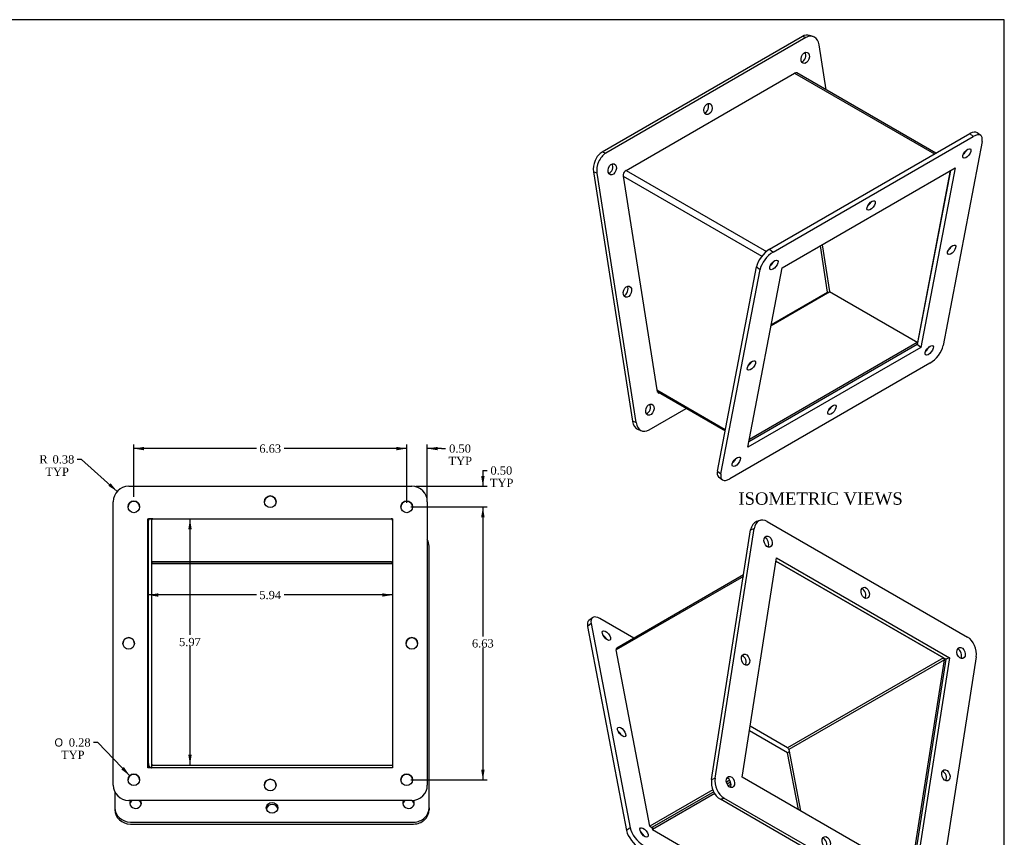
# Model space of a CAD drawing. Header units: inches. Extents: x 0.1 to 47.9, y -0.3 to 31.9.
# Tile 3 of 3: x 24 to 47.9, y 12.1 to 31.9. Entities that reach past the tile are written whole.
import ezdxf
from ezdxf.enums import TextEntityAlignment as Align

# ---------------------------------------------------------------- set-up
doc = ezdxf.new("R2010")
doc.units = ezdxf.units.IN
doc.header["$MEASUREMENT"] = 0
for name, color, linetype in [('COM53013', 7, 'Continuous'), ('COM53020', 7, 'Continuous'), ('Default', 7, 'Continuous')]:
    doc.layers.add(name, color=color, linetype=linetype)
doc.styles.add('SEACAD_Solid_Edge_ANSI1_Symbols', font='txt')
doc.styles.add('SEACAD_Times_New_Roman', font='times.ttf')
doc.dimstyles.new('HAMMOND_(STH_-_42x28)', dxfattribs={"dimtxt": 0.2, "dimasz": 0.25, "dimexe": 0.1, "dimexo": 0.1, "dimgap": 0.05, "dimtad": 0, "dimtih": 1, "dimtoh": 1, "dimzin": 0, "dimdsep": 46, "dimtxsty": 'SEACAD_Times_New_Roman', "dimblk1": '_SE_FILLED', "dimblk2": '_SE_FILLED', "dimsah": 1, "dimcen": 0.1, "dimadec": 0, "dimazin": 0, "dimtfac": 0.8, "dimtofl": 0, "dimtmove": 0, "dimatfit": 3, "dimfxl": 1, "dimtolj": 1, "dimtzin": 0, "dimarcsym": 0})

# ---------------------------------------------------------------- blocks, each defined once
blk = doc.blocks.new('SE7')
at = {"layer": 'COM53013', "color": 7, "linetype": 'Continuous'}
for p, q in [((38.721, 28.246), (42.811, 30.607)), ((42.811, 30.607), (46.209, 28.645)), ((46.241, 28.663), (42.865, 30.612)), ((38.721, 28.246), (42.128, 26.279)), ((45.801, 24.071), (46.598, 28.241)), ((38.65, 28.11), (42.017, 26.166)), ((38.65, 28.11), (39.464, 22.918)), ((43.482, 26.442), (43.66, 25.307)), ((42.28, 26.015), (42.291, 26.008)), ((43.67, 25.3), (42.242, 24.476)), ((43.66, 25.307), (45.801, 24.071)), ((43.67, 25.3), (45.79, 24.076)), ((41.716, 21.724), (45.79, 24.076)), ((45.79, 24.076), (45.79, 24.019)), ((39.464, 22.918), (41.13, 21.956)), ((39.497, 22.863), (41.124, 21.923))]:
    blk.add_line(p, q, dxfattribs=at)
for centre, major_axis, ratio, start_param, end_param in [((42.811, 30.519), (-0.054, -0.0935), 0.57735, 3.141593, 3.926991), ((38.721, 28.157), (-0.054, -0.0935), 0.57735, 3.926991, 5.15795), ((38.727, 28.155), (-0.033, -0.104), 0.675452, 5.013306, 5.353143), ((39.54, 22.962), (0.033, 0.104), 0.675452, 2.21155, 2.996948)]:
    blk.add_ellipse(centre, major_axis=major_axis, ratio=ratio, start_param=start_param, end_param=end_param, dxfattribs=at)
at = {"layer": 'COM53020', "color": 7, "linetype": 'Continuous'}
for p, q in [((43.002, 31.499), (38.141, 28.692)), ((43.089, 31.469), (38.228, 28.662)), ((43.089, 31.469), (43.002, 31.499)), ((43.264, 31.493), (43.177, 31.523)), ((43.577, 30.202), (43.406, 31.292)), ((42.203, 26.332), (47.064, 29.139)), ((42.29, 26.262), (47.151, 29.069)), ((47.364, 28.951), (46.416, 23.993)), ((47.064, 29.139), (47.151, 29.069)), ((47.335, 29.09), (47.248, 29.16)), ((38.228, 28.662), (38.141, 28.692)), ((37.927, 28.209), (38.876, 22.156)), ((38.014, 28.179), (37.927, 28.209)), ((42.511, 25.882), (46.711, 28.306)), ((46.598, 28.241), (45.791, 24.02)), ((46.711, 28.306), (45.878, 23.95)), ((38.014, 28.179), (38.962, 22.126)), ((42.203, 26.332), (42.29, 26.262)), ((43.614, 25.292), (43.438, 26.417)), ((40.938, 20.95), (41.886, 25.908)), ((41.024, 20.88), (41.973, 25.838)), ((41.678, 21.525), (42.511, 25.882)), ((41.886, 25.908), (41.973, 25.838)), ((42.248, 24.503), (43.614, 25.292)), ((43.614, 25.292), (43.64, 25.283)), ((43.697, 25.284), (43.697, 25.286)), ((45.878, 23.95), (41.678, 21.525)), ((45.791, 24.02), (41.704, 21.66)), ((45.878, 23.95), (45.791, 24.02)), ((46.099, 23.57), (41.238, 20.763)), ((39.497, 22.862), (39.501, 22.837)), ((39.501, 22.837), (39.521, 22.849)), ((39.279, 21.949), (40.179, 22.468)), ((38.962, 22.126), (38.876, 22.156)), ((39.018, 21.955), (39.104, 21.925)), ((40.938, 20.95), (41.024, 20.88)), ((40.967, 20.811), (41.054, 20.741))]:
    blk.add_line(p, q, dxfattribs=at)
for centre, major_axis, ratio, start_param, end_param in [((43.141, 31.139), (-0.123, -0.354), 0.678881, 2.236772, 3.807568), ((43.054, 31.169), (-0.123, -0.354), 0.678881, 3.141593, 3.807568), ((42.983, 31.008), (-0.046, -0.133), 0.678881, 0.501932, 2.639661), ((40.623, 29.765), (-0.046, -0.133), 0.678881, 0.501932, 2.639661), ((47.013, 28.868), (-0.236, -0.292), 0.453638, 3.141593, 4.007637), ((47.099, 28.798), (-0.236, -0.292), 0.453638, 2.436841, 4.007637), ((38.193, 28.362), (0.123, 0.354), 0.678881, 0.665975, 2.236772), ((46.907, 28.727), (0.088, 0.109), 0.453638, 4.204765, 5.220013), ((38.279, 28.332), (0.123, 0.354), 0.678881, 0.665975, 2.236772), ((38.298, 28.303), (-0.046, -0.133), 0.678881, 0.501932, 2.639661), ((44.582, 27.465), (-0.088, -0.109), 0.453638, 1.063172, 2.078421), ((42.151, 26.061), (-0.236, -0.292), 0.453638, 4.007637, 5.578433), ((46.538, 26.389), (-0.088, -0.109), 0.453638, 1.063172, 2.078421), ((42.238, 25.991), (-0.236, -0.292), 0.453638, 4.007637, 5.578433), ((42.222, 26.022), (0.088, 0.109), 0.453638, 4.204765, 5.220013), ((38.667, 25.336), (-0.046, -0.133), 0.678881, 0.501932, 2.639661), ((45.993, 23.949), (0.088, 0.109), 0.453638, 4.204765, 5.220013), ((46.151, 23.84), (0.236, 0.292), 0.453638, 4.007637, 5.578433), ((41.677, 23.582), (-0.088, -0.109), 0.453638, 1.063172, 2.078421), ((39.212, 22.47), (-0.046, -0.133), 0.678881, 0.501932, 2.639661), ((43.634, 22.507), (-0.088, -0.109), 0.453638, 1.063172, 2.078421), ((39.141, 22.309), (0.123, 0.354), 0.678881, 2.236772, 3.141593), ((39.228, 22.279), (0.123, 0.354), 0.678881, 2.236772, 3.807568), ((41.308, 21.244), (0.088, 0.109), 0.453638, 4.204765, 5.220013), ((41.203, 21.103), (0.236, 0.292), 0.453638, 2.436841, 3.141593), ((41.29, 21.033), (0.236, 0.292), 0.453638, 2.436841, 4.007637)]:
    blk.add_ellipse(centre, major_axis=major_axis, ratio=ratio, start_param=start_param, end_param=end_param, dxfattribs=at)
for centre, major_axis, ratio in [((43.069, 30.978), (-0.046, -0.133), 0.678881), ((40.71, 29.735), (0.046, 0.133), 0.678881), ((46.994, 28.657), (0.088, 0.109), 0.453638), ((38.385, 28.273), (-0.046, -0.133), 0.678881), ((44.669, 27.395), (0.088, 0.109), 0.453638), ((46.625, 26.319), (0.088, 0.109), 0.453638), ((42.309, 25.952), (0.088, 0.109), 0.453638), ((38.753, 25.305), (0.046, 0.133), 0.678881), ((46.08, 23.879), (0.088, 0.109), 0.453638), ((41.764, 23.512), (0.088, 0.109), 0.453638), ((39.299, 22.44), (-0.046, -0.133), 0.678881), ((43.72, 22.437), (0.088, 0.109), 0.453638), ((41.395, 21.174), (0.088, 0.109), 0.453638)]:
    blk.add_ellipse(centre, major_axis=major_axis, ratio=ratio, dxfattribs=at)
blk = doc.blocks.new('SE8')
at = {"layer": 'COM53013', "color": 7, "linetype": 'Continuous'}
for p, q in [((46.43, 16.416), (42.359, 18.766)), ((41.575, 18.43), (38.499, 16.654)), ((41.568, 18.39), (38.481, 16.608)), ((39.3, 12.329), (38.481, 16.608)), ((46.43, 16.416), (42.642, 14.229)), ((46.45, 16.369), (42.673, 14.188)), ((45.633, 11.156), (46.45, 16.369)), ((46.43, 16.416), (46.483, 16.385)), ((42.642, 14.229), (41.731, 14.755)), ((42.673, 14.188), (42.957, 12.701)), ((41.237, 13.448), (41.157, 13.401)), ((41.259, 13.402), (41.173, 13.352)), ((41.259, 13.4), (41.173, 13.351)), ((40.829, 13.212), (39.3, 12.329)), ((40.849, 13.165), (39.35, 12.3)), ((40.85, 13.164), (39.361, 12.305)), ((41.269, 13.347), (41.201, 13.308)), ((40.875, 13.12), (39.361, 12.246)), ((39.3, 12.329), (39.35, 12.3)), ((39.361, 12.305), (39.361, 12.246)), ((39.361, 12.246), (43.476, 9.87)), ((45.621, 11.168), (45.617, 11.165)), ((45.621, 11.168), (45.621, 11.163)), ((44.94, 10.715), (43.476, 9.87)), ((43.526, 9.862), (44.972, 10.697)), ((43.501, 9.861), (43.501, 9.86)), ((43.501, 9.86), (43.502, 9.86))]:
    blk.add_line(p, q, dxfattribs=at)
for centre, major_axis, ratio, start_param, end_param in [((38.558, 16.564), (-0.0675, 0.0855), 0.454926, 0.379499, 0.719336), ((38.553, 16.561), (0.054, -0.0935), 0.57735, 3.141593, 3.587154), ((46.425, 16.383), (0.0112, -0.0347), 0.675452, 0.930043, 2.500839), ((42.647, 14.203), (-0.0225, 0.0285), 0.454926, 3.860928, 5.431725), ((45.596, 11.182), (-0.018, 0.0312), 0.57735, 3.755836, 3.926991), ((43.476, 9.958), (0.054, -0.0935), 0.57735, 5.497787, 5.837624), ((43.461, 9.95), (-0.0675, 0.0855), 0.454926, 2.629969, 3.07553)]:
    blk.add_ellipse(centre, major_axis=major_axis, ratio=ratio, start_param=start_param, end_param=end_param, dxfattribs=at)
at = {"layer": 'COM53020', "color": 7, "linetype": 'Continuous'}
for p, q in [((41.974, 19.752), (41.887, 19.722)), ((42.149, 19.728), (47.01, 16.921)), ((40.797, 13.467), (41.745, 19.52)), ((40.884, 13.497), (41.832, 19.551)), ((41.745, 19.52), (41.832, 19.551)), ((41.537, 13.52), (42.371, 18.839)), ((42.359, 18.766), (46.483, 16.385)), ((42.371, 18.839), (46.57, 16.415)), ((37.873, 17.25), (37.787, 17.18)), ((37.903, 17.389), (37.816, 17.319)), ((37.873, 17.25), (38.822, 12.292)), ((38.91, 16.892), (38.087, 17.367)), ((37.787, 17.18), (38.735, 12.222)), ((46.483, 16.385), (45.662, 11.139)), ((46.57, 16.415), (45.737, 11.096)), ((47.224, 16.438), (46.275, 10.385)), ((46.57, 16.415), (46.483, 16.385)), ((42.64, 14.11), (41.714, 14.645)), ((42.642, 14.229), (41.731, 14.755)), ((42.64, 14.11), (42.681, 14.144)), ((42.904, 12.732), (42.64, 14.11)), ((40.797, 13.467), (40.884, 13.497)), ((45.737, 11.096), (41.537, 13.52)), ((41.01, 12.984), (41.097, 13.014)), ((45.872, 10.177), (41.01, 12.984)), ((45.959, 10.208), (41.097, 13.014)), ((38.822, 12.292), (38.735, 12.222)), ((39.35, 12.3), (39.36, 12.248)), ((39.36, 12.248), (39.361, 12.248)), ((39.139, 11.868), (39.052, 11.798)), ((39.052, 11.798), (43.913, 8.992)), ((39.139, 11.868), (44, 9.062)), ((44.213, 9.179), (44.027, 10.152)), ((45.872, 10.177), (45.959, 10.208)), ((46.047, 10.153), (46.133, 10.183)), ((43.492, 9.863), (43.56, 9.824)), ((43.56, 9.824), (43.55, 9.876)), ((44, 9.062), (43.913, 8.992)), ((44.097, 8.97), (44.184, 9.04))]:
    blk.add_line(p, q, dxfattribs=at)
for centre, major_axis, ratio, start_param, end_param in [((42.01, 19.367), (0.123, -0.354), 0.678881, 3.141593, 4.046414), ((42.097, 19.397), (0.123, -0.354), 0.678881, 2.475617, 4.046414), ((42.082, 19.206), (0.046, -0.133), 0.678881, 0.501932, 2.639661), ((44.441, 17.964), (-0.046, 0.133), 0.678881, 3.643524, 5.781254), ((38.052, 17.027), (0.236, -0.292), 0.453638, 3.141593, 3.846345), ((38.139, 17.097), (0.236, -0.292), 0.453638, 2.275548, 3.846345), ((38.158, 16.886), (-0.088, 0.109), 0.453638, 4.204765, 5.220013), ((46.959, 16.591), (-0.123, 0.354), 0.678881, 4.046414, 5.61721), ((46.766, 16.502), (0.046, -0.133), 0.678881, 0.501932, 2.639661), ((41.536, 16.341), (-0.046, 0.133), 0.678881, 3.643524, 5.781254), ((38.526, 14.548), (-0.088, 0.109), 0.453638, 4.204765, 5.220013), ((46.398, 13.534), (-0.046, 0.133), 0.678881, 3.643524, 5.781254), ((41.062, 13.314), (0.123, -0.354), 0.678881, 4.046414, 5.61721), ((41.149, 13.344), (0.123, -0.354), 0.678881, 4.046414, 5.61721), ((41.168, 13.373), (0.046, -0.133), 0.678881, 0.501932, 2.639661), ((39, 12.069), (-0.236, 0.292), 0.453638, 0.704752, 2.275548), ((39.087, 12.139), (-0.236, 0.292), 0.453638, 0.704752, 2.275548), ((39.071, 12.108), (-0.088, 0.109), 0.453638, 4.204765, 5.220013), ((43.493, 11.911), (-0.046, 0.133), 0.678881, 3.643524, 5.781254), ((45.852, 10.669), (0.046, -0.133), 0.678881, 0.501932, 2.639661), ((41.431, 10.665), (-0.088, 0.109), 0.453638, 4.204765, 5.220013), ((46.01, 10.538), (-0.123, 0.354), 0.678881, 2.475617, 4.046414), ((45.924, 10.508), (-0.123, 0.354), 0.678881, 2.475617, 3.141593), ((43.756, 9.403), (-0.088, 0.109), 0.453638, 4.204765, 5.220013), ((43.948, 9.332), (-0.236, 0.292), 0.453638, 2.275548, 3.846345), ((43.862, 9.262), (-0.236, 0.292), 0.453638, 2.275548, 3.141593)]:
    blk.add_ellipse(centre, major_axis=major_axis, ratio=ratio, start_param=start_param, end_param=end_param, dxfattribs=at)
for centre, major_axis, ratio in [((42.168, 19.236), (0.046, -0.133), 0.678881), ((44.528, 17.994), (0.046, -0.133), 0.678881), ((38.244, 16.956), (-0.088, 0.109), 0.453638), ((41.623, 16.371), (0.046, -0.133), 0.678881), ((46.853, 16.532), (0.046, -0.133), 0.678881), ((38.613, 14.618), (0.088, -0.109), 0.453638), ((46.484, 13.564), (0.046, -0.133), 0.678881), ((41.255, 13.403), (0.046, -0.133), 0.678881), ((39.158, 12.178), (-0.088, 0.109), 0.453638), ((43.58, 11.941), (0.046, -0.133), 0.678881), ((41.518, 10.735), (0.088, -0.109), 0.453638), ((45.939, 10.699), (0.046, -0.133), 0.678881), ((43.843, 9.473), (-0.088, 0.109), 0.453638)]:
    blk.add_ellipse(centre, major_axis=major_axis, ratio=ratio, dxfattribs=at)
blk = doc.blocks.new('SE9')
at = {"layer": 'COM53013', "color": 7, "linetype": 'Continuous'}
for p, q in [((27.125, 13.853), (27.125, 19.751)), ((27.233, 19.787), (27.131, 19.787)), ((27.197, 19.751), (27.197, 13.75)), ((27.233, 19.787), (33.017, 19.787)), ((33.053, 19.787), (33.017, 19.787)), ((27.233, 18.742), (33.017, 18.742)), ((27.125, 13.746), (27.125, 13.853)), ((27.197, 13.75), (27.197, 13.749)), ((27.233, 13.814), (33.052, 13.814)), ((33.052, 13.814), (33.052, 13.746))]:
    blk.add_line(p, q, dxfattribs=at)
for centre, major_axis, ratio, start_param, end_param in [((27.233, 19.751), (0, 0.11), 0.98079, 1.230959, 1.570796), ((27.233, 19.751), (0, 0.0367), 0.98079, 0, 1.570796), ((33.017, 19.751), (0, -0.0367), 0.98079, 1.570796, 3.141593), ((27.233, 18.709), (-0.036, 0), 0.941978, 4.712389, 6.283185), ((33.017, 18.709), (-0.036, 0), 0.941978, 3.141593, 4.712389), ((27.233, 13.853), (0, 0.11), 0.98079, 1.570796, 2.801756), ((27.233, 13.849), (-0.036, 0), 0.980782, 0, 1.570796), ((27.233, 13.849), (-0.108, 0), 0.980782, 1.230959, 1.327807)]:
    blk.add_ellipse(centre, major_axis=major_axis, ratio=ratio, start_param=start_param, end_param=end_param, dxfattribs=at)
at = {"layer": 'COM53020', "color": 7, "linetype": 'Continuous'}
for p, q in [((26.646, 20.579), (33.521, 20.579)), ((26.271, 13.329), (26.271, 20.204)), ((33.896, 20.204), (33.896, 13.329)), ((27.114, 19.787), (33.053, 19.787)), ((27.114, 13.746), (27.114, 19.787)), ((27.114, 19.787), (33.053, 19.787)), ((33.053, 19.787), (33.053, 13.746)), ((27.125, 19.474), (27.114, 19.474)), ((33.939, 12.776), (33.939, 19.128)), ((33.053, 18.695), (27.197, 18.695)), ((33.017, 18.742), (27.233, 18.742)), ((33.053, 13.746), (27.114, 13.746)), ((26.271, 13.329), (26.271, 13.329)), ((26.314, 13.155), (26.314, 12.776)), ((33.896, 13.329), (33.896, 13.329)), ((33.521, 12.954), (26.646, 12.954)), ((33.521, 12.954), (26.646, 12.954)), ((26.314, 12.776), (26.314, 12.728)), ((33.939, 12.776), (33.939, 12.728)), ((26.689, 12.43), (33.564, 12.43)), ((26.689, 12.382), (33.564, 12.382))]:
    blk.add_line(p, q, dxfattribs=at)
for centre in [(30.084, 20.204), (26.771, 20.079), (33.396, 20.079), (26.646, 16.767), (33.521, 16.767), (26.771, 13.454), (30.084, 13.329), (33.396, 13.454)]:
    blk.add_circle(centre, 0.14, dxfattribs=at)
for centre, radius, start, end in [((26.646, 20.204), 0.375, 90, 180), ((33.521, 20.204), 0.375, 0, 90), ((30.084, 20.204), 0.14, 0, 180), ((26.771, 20.079), 0.14, 0, 180), ((33.396, 20.079), 0.14, 0, 180), ((26.646, 16.767), 0.14, 0, 180), ((33.521, 16.767), 0.14, 0, 180), ((26.771, 13.454), 0.14, 0, 180), ((30.084, 13.329), 0.14, 0, 180), ((33.396, 13.454), 0.14, 0, 180), ((26.646, 13.329), 0.375, 180, 270), ((26.646, 13.329), 0.375, 180, 270), ((33.521, 13.329), 0.375, 270, 360), ((33.521, 13.329), 0.375, 270, 0)]:
    blk.add_arc(centre, radius, start, end, dxfattribs=at)
for centre, major_axis, start_param, end_param in [((33.564, 19.128), (0.375, 0), 0, 0.483586), ((26.814, 12.891), (0.14, 0), 2.635381, 6.283185), ((26.814, 12.844), (0.141, 0), 2.119164, 2.95628), ((26.814, 12.844), (0.141, 0), 0.185313, 1.022428), ((26.814, 12.891), (0.14, 0), 0, 0.506212), ((33.439, 12.891), (0.141, 0), 2.635381, 6.283185), ((33.439, 12.844), (0.141, 0), 2.119164, 2.95628), ((33.439, 12.844), (0.141, 0), 0.185313, 1.022428), ((33.439, 12.891), (0.141, 0), 0, 0.524772), ((26.689, 12.776), (-0.375, 0), 0, 1.570796), ((26.689, 12.728), (-0.375, 0), 0, 1.570796), ((30.127, 12.728), (-0.141, 0), 3.326906, 6.097872), ((33.564, 12.776), (-0.375, 0), 1.570796, 3.141593), ((33.564, 12.728), (-0.375, 0), 1.570796, 3.141593)]:
    blk.add_ellipse(centre, major_axis=major_axis, ratio=0.923883, start_param=start_param, end_param=end_param, dxfattribs=at)
blk.add_ellipse((30.127, 12.776), major_axis=(0.141, 0), ratio=0.923883, dxfattribs=at)
blk = doc.blocks.new('DMBLK3665')
at = {"layer": 'Default', "linetype": 'Continuous', "transparency": 16777216}
for points in [[(33.146, 21.536), (33.146, 21.453), (33.396, 21.495)], [(34.146, 21.536), (33.896, 21.495), (34.146, 21.453)]]:
    blk.add_hatch(color=7, dxfattribs=at).paths.add_polyline_path(points)
at = {"layer": 'Default', "color": 7, "linetype": 'Continuous', "transparency": 16777216}
for p, q in [((33.396, 20.179), (33.396, 21.595)), ((33.896, 20.304), (33.896, 21.595)), ((33.396, 21.495), (32.896, 21.495)), ((34.241, 21.495), (33.896, 21.495)), ((34.241, 21.495), (34.341, 21.495))]:
    blk.add_line(p, q, dxfattribs=at)
at = {"layer": 'Default', "color": 7, "linetype": 'Continuous', "transparency": 16777216, "style": 'SEACAD_Times_New_Roman'}
for s, p in [('0.50', (34.426, 21.595)), ('TYP', (34.411, 21.295))]:
    blk.add_text(s, height=0.2, dxfattribs=at).set_placement(p, align=Align.TOP_LEFT)
blk = doc.blocks.new('_SE_FILLED')
at = {"color": 0}
blk.add_line((0, 0), (-1, 0), dxfattribs=at)
blk.add_solid([(0, 0), (-1, -0.1665), (-1, 0.1665), (0, 0)], dxfattribs=at)
blk = doc.blocks.new('DMBLK3666')
at = {"layer": 'Default', "linetype": 'Continuous', "transparency": 16777216}
for points in [[(27.021, 21.536), (26.771, 21.495), (27.021, 21.453)], [(33.146, 21.536), (33.146, 21.453), (33.396, 21.495)]]:
    blk.add_hatch(color=7, dxfattribs=at).paths.add_polyline_path(points)
at = {"layer": 'Default', "color": 7, "linetype": 'Continuous', "transparency": 16777216}
for p, q in [((26.771, 20.32), (26.771, 21.595)), ((33.396, 20.32), (33.396, 21.595)), ((29.748, 21.495), (26.771, 21.495)), ((33.396, 21.495), (30.419, 21.495))]:
    blk.add_line(p, q, dxfattribs=at)
at = {"layer": 'Default', "color": 7, "linetype": 'Continuous', "transparency": 16777216, "style": 'SEACAD_Times_New_Roman'}
blk.add_text('6.63', height=0.2, dxfattribs=at).set_placement((29.818, 21.595), align=Align.TOP_LEFT)
blk = doc.blocks.new('DMBLK3667')
at = {"layer": 'Default', "linetype": 'Continuous', "transparency": 16777216}
for points in [[(35.287, 20.829), (35.203, 20.829), (35.245, 20.579)], [(35.287, 19.829), (35.245, 20.079), (35.203, 19.829)]]:
    blk.add_hatch(color=7, dxfattribs=at).paths.add_polyline_path(points)
at = {"layer": 'Default', "color": 7, "linetype": 'Continuous', "transparency": 16777216}
for p, q in [((35.245, 20.963), (35.345, 20.963)), ((35.245, 20.963), (35.245, 20.579)), ((33.621, 20.579), (35.345, 20.579)), ((33.496, 20.079), (35.345, 20.079)), ((35.245, 20.079), (35.245, 19.579))]:
    blk.add_line(p, q, dxfattribs=at)
at = {"layer": 'Default', "color": 7, "linetype": 'Continuous', "transparency": 16777216, "style": 'SEACAD_Times_New_Roman'}
for s, p in [('0.50', (35.429, 21.063)), ('TYP', (35.415, 20.763))]:
    blk.add_text(s, height=0.2, dxfattribs=at).set_placement(p, align=Align.TOP_LEFT)
blk = doc.blocks.new('DMBLK3668')
at = {"layer": 'Default', "linetype": 'Continuous', "transparency": 16777216}
for points in [[(35.287, 19.829), (35.245, 20.079), (35.203, 19.829)], [(35.287, 13.704), (35.203, 13.704), (35.245, 13.454)]]:
    blk.add_hatch(color=7, dxfattribs=at).paths.add_polyline_path(points)
at = {"layer": 'Default', "color": 7, "linetype": 'Continuous', "transparency": 16777216}
for p, q in [((33.496, 20.079), (35.345, 20.079)), ((35.245, 20.079), (35.245, 16.937)), ((35.245, 16.667), (35.245, 13.454)), ((33.496, 13.454), (35.345, 13.454))]:
    blk.add_line(p, q, dxfattribs=at)
at = {"layer": 'Default', "color": 7, "linetype": 'Continuous', "transparency": 16777216, "style": 'SEACAD_Times_New_Roman'}
blk.add_text('6.63', height=0.2, dxfattribs=at).set_placement((34.979, 16.867), align=Align.TOP_LEFT)
blk = doc.blocks.new('DMBLK3669')
at = {"layer": 'Default', "linetype": 'Continuous', "transparency": 16777216}
for points in [[(27.364, 17.9), (27.364, 17.983), (27.114, 17.941)], [(32.803, 17.9), (33.053, 17.941), (32.803, 17.983)]]:
    blk.add_hatch(color=7, dxfattribs=at).paths.add_polyline_path(points)
at = {"layer": 'Default', "color": 7, "linetype": 'Continuous', "transparency": 16777216}
for p, q in [((29.748, 17.941), (27.114, 17.941)), ((33.053, 17.941), (30.419, 17.941))]:
    blk.add_line(p, q, dxfattribs=at)
at = {"layer": 'Default', "color": 7, "linetype": 'Continuous', "transparency": 16777216, "style": 'SEACAD_Times_New_Roman'}
blk.add_text('5.94', height=0.2, dxfattribs=at).set_placement((29.818, 18.041), align=Align.TOP_LEFT)
blk = doc.blocks.new('DMBLK3670')
at = {"layer": 'Default', "linetype": 'Continuous', "transparency": 16777216}
for points in [[(28.176, 19.537), (28.135, 19.787), (28.093, 19.537)], [(28.176, 14.064), (28.093, 14.064), (28.135, 13.814)]]:
    blk.add_hatch(color=7, dxfattribs=at).paths.add_polyline_path(points)
at = {"layer": 'Default', "color": 7, "linetype": 'Continuous', "transparency": 16777216}
for p, q in [((28.135, 16.971), (28.135, 19.787)), ((28.135, 13.814), (28.135, 16.701))]:
    blk.add_line(p, q, dxfattribs=at)
at = {"layer": 'Default', "color": 7, "linetype": 'Continuous', "transparency": 16777216, "style": 'SEACAD_Times_New_Roman'}
blk.add_text('5.97', height=0.2, dxfattribs=at).set_placement((27.869, 16.901), align=Align.TOP_LEFT)
blk = doc.blocks.new('DMBLK3675')
at = {"layer": 'Default', "linetype": 'Continuous', "transparency": 16777216}
blk.add_hatch(color=7, dxfattribs=at).paths.add_polyline_path([(26.47, 13.706), (26.674, 13.555), (26.53, 13.764)])
at = {"layer": 'Default', "color": 7, "linetype": 'Continuous', "transparency": 16777216}
for p, q in [((25.894, 14.362), (25.794, 14.362)), ((26.674, 13.555), (25.894, 14.362))]:
    blk.add_line(p, q, dxfattribs=at)
for s, style, p in [('O', 'SEACAD_Solid_Edge_ANSI1_Symbols', (24.845, 14.462)), ('0.28', 'SEACAD_Times_New_Roman', (25.193, 14.462)), ('TYP', 'SEACAD_Times_New_Roman', (25.004, 14.162))]:
    blk.add_text(s, height=0.2, dxfattribs=dict(at, style=style)).set_placement(p, align=Align.TOP_LEFT)
blk = doc.blocks.new('DMBLK3676')
at = {"layer": 'Default', "linetype": 'Continuous', "transparency": 16777216}
blk.add_hatch(color=7, dxfattribs=at).paths.add_polyline_path([(26.153, 20.59), (26.367, 20.455), (26.208, 20.653)])
at = {"layer": 'Default', "color": 7, "linetype": 'Continuous', "transparency": 16777216}
for p, q in [((25.498, 21.233), (25.398, 21.233)), ((26.367, 20.455), (25.498, 21.233))]:
    blk.add_line(p, q, dxfattribs=at)
at = {"layer": 'Default', "color": 7, "linetype": 'Continuous', "transparency": 16777216, "style": 'SEACAD_Times_New_Roman'}
for s, p in [('R', (24.478, 21.333)), ('0.38', (24.798, 21.333)), ('TYP', (24.624, 21.033))]:
    blk.add_text(s, height=0.2, dxfattribs=at).set_placement(p, align=Align.TOP_LEFT)
blk = doc.blocks.new('BORDER')
at = {"layer": 'Default', "color": 7, "linetype": 'Continuous'}
for p, q in [((0, 27.86), (-41.86, 27.86)), ((0, 0), (0, 27.86))]:
    blk.add_line(p, q, dxfattribs=at)

msp = doc.modelspace()

# ---------------------------------------------------------------- block references
at = {"layer": 'Default', "color": 7, "xscale": 1.142, "yscale": 1.142, "zscale": 1.142}
msp.add_blockref('BORDER', (47.903, 0.088), dxfattribs=at)
at = {"layer": 'Default'}
for name in ['SE7', 'SE9', 'SE8']:
    msp.add_blockref(name, (0, 0), dxfattribs=at)

# ---------------------------------------------------------------- texts
at = {"layer": 'Default', "color": 7, "linetype": 'Continuous', "style": 'SEACAD_Times_New_Roman'}
msp.add_text('ISOMETRIC VIEWS', height=0.3, dxfattribs=at).set_placement((41.447, 20.432), align=Align.TOP_LEFT)

# ---------------------------------------------------------------- dimensions: what is measured, and where the dimension line sits
at = {"layer": 'Default', "color": 7, "linetype": 'Continuous'}
dim = msp.add_linear_dim(base=(26.77120342, 21.49454111), p1=(33.39620342, 20.219935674), p2=(26.77120342, 20.219935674), text='\\A1;<>', dimstyle='HAMMOND_(STH_-_42x28)', dxfattribs=at)
dim.commit()
dim.dimension.update_dxf_attribs({"geometry": 'DMBLK3666', "text_midpoint": (30.083703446, 21.49454111), "dimtype": 160})
dim = msp.add_linear_dim(base=(33.396, 21.495), p1=(33.896, 20.204), p2=(33.396, 20.079), text='\\A1;<>\\PTYP', dimstyle='HAMMOND_(STH_-_42x28)', override={"dimtmove": 1}, dxfattribs=at)
dim.commit()
dim.dimension.update_dxf_attribs({"geometry": 'DMBLK3665', "text_midpoint": (34.341, 21.495), "dimtype": 160})
dim = msp.add_radius_dim(center=(26.646, 20.204), mpoint=(26.367, 20.455), text='\\A1;<>\\PTYP', dimstyle='HAMMOND_(STH_-_42x28)', dxfattribs=at)
dim.commit()
dim.dimension.update_dxf_attribs({"geometry": 'DMBLK3676', "text_midpoint": (25.398, 21.233), "dimtype": 164})
dim = msp.add_linear_dim(base=(35.245, 20.079), p1=(26.646, 20.579), p2=(33.396, 20.079), angle=90, text='\\A1;<>\\PTYP', dimstyle='HAMMOND_(STH_-_42x28)', override={"dimtmove": 1}, dxfattribs=at)
dim.commit()
dim.dimension.update_dxf_attribs({"geometry": 'DMBLK3667', "text_midpoint": (35.345, 20.963), "dimtype": 160})
for base, p1, p2, angle, picture, middle in [((35.2448557, 20.07943567), (33.39620342, 20.07943567), (33.39620342, 13.45443568), 270, 'DMBLK3668', (35.2448557, 16.7669357)), ((33.053, 17.941), (33.053, 19.787), (27.114, 19.787), 180, 'DMBLK3669', (30.084, 17.941)), ((28.135, 13.814), (27.233, 13.814), (27.233, 19.787), 90, 'DMBLK3670', (28.135, 16.801))]:
    dim = msp.add_linear_dim(base=base, p1=p1, p2=p2, angle=angle, text='\\A1;<>', dimstyle='HAMMOND_(STH_-_42x28)', dxfattribs=at)
    dim.commit()
    dim.dimension.update_dxf_attribs({"geometry": picture, "text_midpoint": middle, "dimtype": 161})
dim = msp.add_diameter_dim_2p(p1=(26.869, 13.353), p2=(26.674, 13.555), text='\\A1;<>\\PTYP', dimstyle='HAMMOND_(STH_-_42x28)', dxfattribs=at)
dim.commit()
dim.dimension.update_dxf_attribs({"geometry": 'DMBLK3675', "text_midpoint": (25.794, 14.362), "dimtype": 163})

doc.saveas('drawing.dxf')
